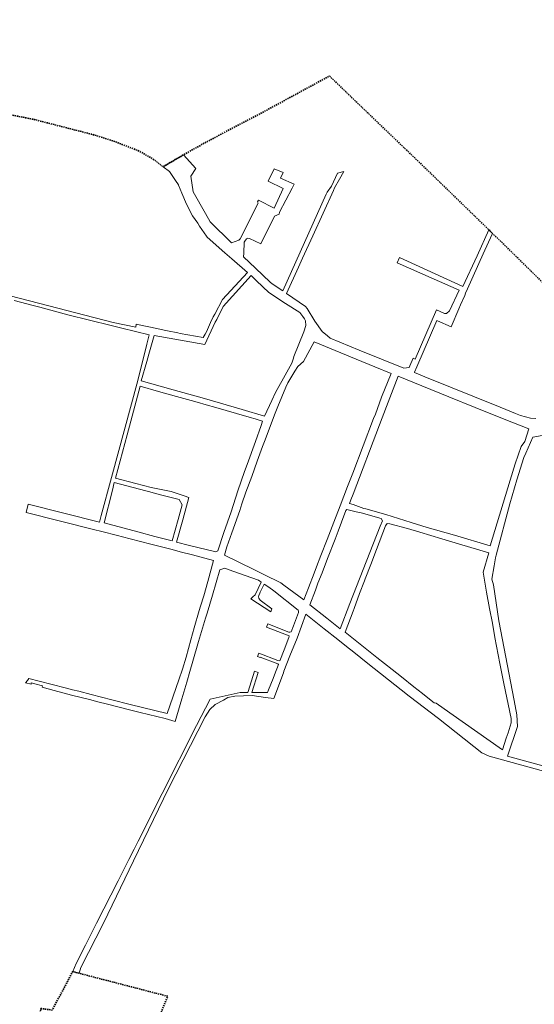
# Model space of a CAD drawing. Header units: metres. Extents: x 5551907 to 5556416, y 5709283 to 5712755.
# Tile 3 of 100: x 5552578 to 5553170, y 5711623 to 5712755. Entities that reach past the tile are written whole.
import ezdxf

# ---------------------------------------------------------------- set-up
doc = ezdxf.new("R2010")
doc.units = ezdxf.units.M
doc.linetypes.add('1.5_1.0', pattern=[2.5, 1.5, -1])

msp = doc.modelspace()

# ---------------------------------------------------------------- linework, layer by layer
at = {"layer": '216-obręb ewidencyjny', "color": 7, "linetype": '1.5_1.0', "lineweight": 35, "flags": 128}
msp.add_lwpolyline([(5551906.74, 5712754.56), (5551935.68, 5712709.68), (5551940.54, 5712696.03), (5551962.79, 5712636.93), (5551963.9, 5712623.98), (5551966.68, 5712611.81), (5551976.05, 5712525.78), (5551976.43, 5712522.34), (5551976.64, 5712520.37), (5551977.01, 5712516.99), (5551977.68, 5712512.21), (5551978.86, 5712504.66), (5551977.54, 5712490.01), (5551974.69, 5712454.77), (5551973.24, 5712438.43), (5551971.14, 5712414.96), (5551967.91, 5712407.09), (5551966.31, 5712404.46), (5551957.99, 5712387.05), (5551952.82, 5712341.33), (5551950.46, 5712320.41), (5551950.41, 5712315), (5551949.11, 5712306.61), (5551945.12, 5712280.97), (5551946.18, 5712248.17), (5551946.46, 5712243.81), (5551946.65, 5712240.76), (5551950.96, 5712173.04), (5551951.19, 5712165.63), (5551961.63, 5712133.67), (5551964.37, 5712109.67), (5551965.93, 5712090.01), (5551966.51, 5712081.34), (5551967.88, 5712057.12), (5551968.4, 5712048.08), (5551969.26, 5712010.48), (5551970.62, 5711989.51), (5551966.76, 5711978.47), (5551965.69, 5711975.39), (5551963.3, 5711965.27), (5552061.23, 5711944.63), (5552065.66, 5711943.17), (5552071.04, 5711941.41), (5552075.55, 5711903.32), (5552193.31, 5711874.46), (5552196.55, 5711872.33), (5552430.77, 5711812.79), (5552390.76, 5711790.34), (5552386.72, 5711777.83), (5552528.77, 5711746.49), (5552528.39, 5711742.51), (5552524.28, 5711698.67), (5552520.9, 5711662.6), (5552517.25, 5711623.5), (5552515.33, 5711603.25), (5552514.23, 5711591.62), (5552548.45, 5711586.27), (5552553.44, 5711585.49), (5552594.64, 5711579.05), (5552602.2, 5711617.95), (5552615.25, 5711616.16), (5552623.01, 5711630.74), (5552624.64, 5711633.81), (5552638.8, 5711660.44), (5552646.36, 5711658.41), (5552748.08, 5711631.97), (5552730.31, 5711588.98), (5552714.87, 5711541.1), (5552679.16, 5711442.78), (5552680.03, 5711429.79), (5552708.66, 5711378.89), (5552732.07, 5711369.95), (5552755.89, 5711371.71), (5552757.83, 5711364.93), (5552771.45, 5711305.07), (5552792.63, 5711262.96), (5552811.69, 5711238.16), (5552823.52, 5711222.08), (5552857.56, 5711200.05), (5552902.55, 5711179.99), (5552911.56, 5711176.56), (5552871.37, 5711055.67), (5553112.55, 5711070.64), (5553187.3, 5711106.28), (5553111.42, 5711242.97), (5553135.72, 5711277.69), (5553140.19, 5711284.18), (5553201.96, 5711255.35), (5553245.53, 5711230.59), (5553303.29, 5711172.41), (5553376.5, 5711175.13), (5553378.92, 5711178.05), (5553390.23, 5711190.28), (5553401.68, 5711184.47), (5553416.14, 5711177.4), (5553448.07, 5711161.33), (5553437.22, 5711126.97), (5553445.65, 5711125.28), (5553470.54, 5711120.23), (5553551.94, 5711103.67), (5553558.31, 5711100.51), (5553601.68, 5711074.75), (5553612.37, 5711075.32), (5553743.73, 5711038.3), (5553882.09, 5711004.3), (5553891.72, 5710994.27), (5553894.7, 5710988.34), (5553912.79, 5710967.66), (5553906.26, 5710957.97), (5553903.3, 5710954.05), (5553892.31, 5710942.26), (5553896.92, 5710899.02), (5553904.73, 5710820.6), (5553911.5, 5710820.71), (5553910.44, 5710845.2), (5553915.76, 5710845.22), (5553986.88, 5710847.87), (5554071.31, 5710851.03), (5554111.41, 5710852.58), (5554114.35, 5710816.96), (5554126.03, 5710817.59), (5554137.12, 5710818.2), (5554148.13, 5710818.8), (5554159.33, 5710819.41), (5554170.28, 5710820.01), (5554182.27, 5710820.66), (5554188.56, 5710821.01), (5554195.96, 5710821.41), (5554216.38, 5710816.21), (5554217.35, 5710816.32), (5554223.66, 5710818.28), (5554227.16, 5710820.02), (5554234.26, 5710822.7), (5554269.43, 5710809.03), (5554272.17, 5710807.96), (5554300.82, 5710796.69), (5554301.44, 5710793.95), (5554304.38, 5710780.98), (5554264.96, 5710757.95), (5554272.17, 5710738.55), (5554288.24, 5710695.38), (5554276.91, 5710687.13), (5554238.16, 5710658.89), (5554178.04, 5710646.86), (5554194.81, 5710573.13), (5554206.09, 5710523.49), (5554153.7, 5710513.41), (5554134.42, 5710494.53), (5554118.35, 5710480.93), (5554090.31, 5710453.78), (5554065.94, 5710439.28), (5554062.65, 5710434.58), (5554056.73, 5710420.22), (5554057.42, 5710394.92), (5554045.86, 5710307.34), (5554045.58, 5710298.8), (5553997.99, 5710189.96), (5553988.95, 5710169.73), (5553986.54, 5710165.23), (5553923.11, 5710094.44), (5553900.25, 5710066.66), (5553889.73, 5710052.42), (5553834, 5709971.52), (5553824.32, 5709950.53), (5553811.61, 5709919.08), (5553786.83, 5709856.14), (5553781.27, 5709841.47), (5553815.31, 5709856.76), (5553838.69, 5709871.16), (5553865.3, 5709892.35), (5553890.41, 5709916.16), (5553903.99, 5709905.87), (5553969.34, 5709853.96), (5554014.76, 5709818.11), (5554023.56, 5709811.16), (5554032.81, 5709803.7), (5554039.9, 5709797.28), (5554051.69, 5709786.68), (5554074.75, 5709765.95), (5554076.16, 5709764.68), (5554137.87, 5709708.96), (5554149.62, 5709698.44), (5554147.11, 5709689.63), (5554139.83, 5709664.15), (5554132.49, 5709638.43), (5554130.29, 5709630.74), (5554172.37, 5709623.65), (5554623.68, 5709547.83), (5554621.43, 5709559.47), (5554614.84, 5709593.51), (5554611.39, 5709625), (5554608.31, 5709640.8), (5554605.07, 5709652.74), (5554621.17, 5709654.39), (5554641.5, 5709658.27), (5554640.74, 5709652.53), (5554667.79, 5709656.98), (5554701.94, 5709646.42), (5554702.25, 5709646.33), (5554879.17, 5709626.54), (5555002.58, 5709615.56), (5555004.95, 5709615.36), (5555014.08, 5709614.94), (5555010.66, 5709588.18), (5555256.15, 5709556.47), (5555232.88, 5709372.07), (5555238.98, 5709371.28), (5555301.07, 5709358.86), (5555372.66, 5709357.89), (5555435.3, 5709351.2), (5555564.77, 5709341.79), (5555566.26, 5709337.27), (5555571.34, 5709320.5), (5555582.95, 5709317.38), (5555851.85, 5709282.91), (5555861.6, 5709399.1), (5555861.33, 5709404.49), (5555861.18, 5709407.27), (5555861.15, 5709409.13), (5555873.84, 5709414.51), (5555889.37, 5709402.53), (5555915.39, 5709412.88), (5555932.96, 5709419.86), (5556021.42, 5709400.5), (5556021.57, 5709499.03), (5556040.15, 5709558.84), (5555982.49, 5709557.86), (5555996.54, 5709679.95), (5555997.36, 5709687.07), (5556196.64, 5709664.46), (5556380.06, 5709643.56), (5556393.92, 5709782.75), (5556397.73, 5709821.11), (5556414.02, 5709984.64), (5556415.84, 5710001), (5556412.13, 5710010.67), (5556346.24, 5710152.21), (5556302.98, 5710228.86), (5556240.82, 5710337.06), (5556212.22, 5710389.67), (5556173.31, 5710460.03), (5556165.22, 5710473.4), (5556139.17, 5710518.75), (5556115.57, 5710555.46), (5556004.52, 5710726.07), (5555990.58, 5710746), (5555977.05, 5710771.37), (5555962.58, 5710796.06), (5555961.65, 5710797.95), (5555946.8, 5710821.97), (5555927, 5710854.35), (5555925.61, 5710856.61), (5555864.93, 5710956.83), (5555861.23, 5710962.62), (5555858.26, 5710967.4), (5555809.63, 5710955.88), (5555755.5, 5710941.2), (5555691.59, 5710929.73), (5555673.88, 5710932.52), (5555640.74, 5710922.93), (5555609.58, 5710913.92), (5555576.79, 5710904.71), (5555570.04, 5710902.81), (5555564.87, 5710901.67), (5555532.52, 5710893.5), (5555511.45, 5710887.48), (5555486.44, 5710880.33), (5555476.11, 5710877.37), (5555473.12, 5710877.41), (5555462.09, 5710874.69), (5555449.46, 5710871.57), (5555437.2, 5710868.54), (5555411.55, 5710861.67), (5555406.79, 5710860.08), (5555353.54, 5710846.08), (5555335.65, 5710843.37), (5555323.17, 5710857.9), (5555318.88, 5710862.1), (5555301.09, 5710879.54), (5555282.13, 5710898.14), (5555269.27, 5710910.78), (5555251.4, 5710928.35), (5555236.12, 5710943.37), (5555214.32, 5710965.09), (5555178.62, 5710999.88), (5555145.1, 5711032.61), (5555118.79, 5711058.71), (5555112.03, 5711065.34), (5555103.03, 5711074.37), (5555087.63, 5711089.8), (5555077.06, 5711099.56), (5555051.69, 5711124.18), (5555033.41, 5711141.94), (5555028.14, 5711147.14), (5555014.37, 5711160.74), (5555011.68, 5711157.93), (5554953.32, 5711095.22), (5554940.91, 5711102.5), (5554866.05, 5711146.37), (5554864.86, 5711146.98), (5554825.95, 5711167.05), (5554800.9, 5711181.43), (5554799.46, 5711193.15), (5554787.74, 5711195.23), (5554772.82, 5711197.89), (5554782.42, 5711251.22), (5554787.02, 5711283.07), (5554790.4, 5711307.35), (5554801.17, 5711374.61), (5554803.59, 5711383.95), (5554812.73, 5711443.34), (5554815.38, 5711447.75), (5554815.98, 5711449.98), (5554819.84, 5711457.96), (5554835.96, 5711485.41), (5554868.23, 5711538.33), (5554872.22, 5711549.08), (5554885.51, 5711603.62), (5554892.98, 5711627.96), (5554893.3, 5711630.02), (5554893.14, 5711634.75), (5554842.44, 5711663.45), (5554807.88, 5711683.02), (5554779.75, 5711698.95), (5554747.89, 5711716.91), (5554744.39, 5711718.95), (5554721.39, 5711723), (5554718.93, 5711723.27), (5554705.68, 5711745.9), (5554695.81, 5711764.93), (5554691, 5711778.42), (5554686.39, 5711792.93), (5554644.92, 5711787.15), (5554632.77, 5711784.66), (5554611.87, 5711781.79), (5554601.86, 5711779.5), (5554596.69, 5711778.46), (5554603.13, 5711711.66), (5554602.31, 5711690.17), (5554598.53, 5711671.94), (5554592.45, 5711683.07), (5554531.63, 5711706.77), (5554505.48, 5711716.54), (5554474.41, 5711729.49), (5554471.16, 5711730.7), (5554469.13, 5711731.78), (5554457.99, 5711737.71), (5554442.27, 5711751.37), (5554432.69, 5711766.22), (5554411.03, 5711802.71), (5554406.15, 5711812.36), (5554370.99, 5711868.63), (5554312.64, 5711928.21), (5554284.21, 5711957.24), (5554242.25, 5712013.8), (5554214.59, 5712030.78), (5554179.42, 5712048.21), (5554174.4, 5712052.38), (5554190.23, 5712080.18), (5554217.92, 5712109.05), (5554194.36, 5712113.52), (5554177.1, 5712116.9), (5554154.69, 5712122.26), (5554141.36, 5712126.8), (5554111.47, 5712136.91), (5554098.74, 5712131.7), (5554088.89, 5712134.95), (5554084.65, 5712136.48), (5554027.83, 5712091.29), (5554017.37, 5712091.65), (5554002.92, 5712094.15), (5553999.14, 5712094.7), (5553995.36, 5712095.26), (5553976.24, 5712098.05), (5553930.41, 5712102.03), (5553920.18, 5712102.68), (5553892.68, 5712104.88), (5553882.15, 5712105.23), (5553861.37, 5712105.68), (5553840.31, 5712105.9), (5553828.49, 5712105.94), (5553817.66, 5712106.74), (5553813.66, 5712106.2), (5553807.97, 5712105.44), (5553794.2, 5712103.67), (5553791.22, 5712103.72), (5553787.86, 5712105.28), (5553773, 5712107.24), (5553760.27, 5712110.81), (5553713.18, 5712128.28), (5553695.05, 5712135.09), (5553665.26, 5712146.31), (5553628.99, 5712160.53), (5553564.67, 5712186.49), (5553534.14, 5712198.82), (5553518.43, 5712205.16), (5553505.71, 5712214.16), (5553495.82, 5712224.58), (5553481.62, 5712239.14), (5553468.97, 5712250.25), (5553450.65, 5712266.03), (5553448.17, 5712267.36), (5553444.61, 5712269.26), (5553440.93, 5712272.68), (5553442.36, 5712276.17), (5553455.73, 5712309.61), (5553455.17, 5712345), (5553457.06, 5712360.13), (5553444.38, 5712363.28), (5553416.07, 5712369.75), (5553371.59, 5712377.73), (5553365.52, 5712379.06), (5553357.77, 5712381.05), (5553350.17, 5712382.88), (5553335.96, 5712385.91), (5553289.54, 5712395.8), (5553276.49, 5712404.49), (5553273.17, 5712406.7), (5553227.36, 5712429.23), (5553223.38, 5712423.92), (5553216.33, 5712416.46), (5553204.66, 5712427.44), (5553132.13, 5712498.74), (5553121.66, 5712508.64), (5553117.41, 5712513.03), (5553042.65, 5712585.55), (5553022.89, 5712604.48), (5552963.96, 5712661.02), (5552934.07, 5712689.85), (5552862.16, 5712650.74), (5552794.89, 5712615.29), (5552774.36, 5712603.87), (5552766.19, 5712599.27), (5552742.66, 5712585.51), (5552733.37, 5712592.97), (5552719.14, 5712601.36), (5552716, 5712603.21), (5552692.7, 5712612.37), (5552685.34, 5712615.26), (5552660.63, 5712622.83), (5552594.35, 5712639.86), (5552559.62, 5712646.76), (5552547.59, 5712648.92), (5552524.93, 5712652.89), (5552520.89, 5712653.6), (5552515.96, 5712654.06), (5552454.49, 5712666.37), (5552417.98, 5712673.55), (5552383.17, 5712682.71), (5552343.62, 5712693.86), (5552323.55, 5712696.7), (5552313.45, 5712698.93), (5552313.06, 5712696.58), (5552117.89, 5712724.5), (5552113.14, 5712725.18)], close=True, dxfattribs=at)
at = {"layer": '218-kontur użytku gruntowego', "color": 3, "linetype": 'CONTINUOUS', "lineweight": 18, "flags": 128}
for points in [[(5552766.19, 5712599.27), (5552742.66, 5712585.51)], [(5552780.39, 5712583.38), (5552766.19, 5712599.27)], [(5552742.66, 5712585.51), (5552749.92, 5712580.16)], [(5552774.63, 5712574.8), (5552780.39, 5712583.38)], [(5552870.45, 5712583.09), (5552863.59, 5712569.08)], [(5552880.75, 5712578.89), (5552870.45, 5712583.09)], [(5552749.92, 5712580.16), (5552756.96, 5712569.73)], [(5552756.96, 5712569.73), (5552760.25, 5712564.85)], [(5552777.29, 5712556.81), (5552774.63, 5712574.8)], [(5552863.59, 5712569.08), (5552880.89, 5712560.57)], [(5552877.84, 5712572.59), (5552880.75, 5712578.89)], [(5552893.37, 5712565.49), (5552877.84, 5712572.59)], [(5552943.41, 5712578.13), (5552936.49, 5712563.22)], [(5552939.98, 5712561.42), (5552945.59, 5712571.2)], [(5552950.57, 5712579.88), (5552943.41, 5712578.13)], [(5552945.59, 5712571.2), (5552950.57, 5712579.88)], [(5552760.25, 5712564.85), (5552760.58, 5712564.52)], [(5552760.58, 5712564.52), (5552764.41, 5712555.28)], [(5552880.89, 5712560.57), (5552870.48, 5712537.87)], [(5552876.6, 5712533.18), (5552891.26, 5712560.95)], [(5552891.26, 5712560.95), (5552893.37, 5712565.49)], [(5552914.82, 5712506.06), (5552938.6, 5712558.37)], [(5552936.49, 5712563.22), (5552931.58, 5712556.35)], [(5552938.6, 5712558.37), (5552939.98, 5712561.42)], [(5552764.41, 5712555.28), (5552769.7, 5712542.52)], [(5552791.66, 5712531.81), (5552777.29, 5712556.81)], [(5552852.38, 5712547.27), (5552851.22, 5712545.27)], [(5552870.48, 5712537.87), (5552852.38, 5712547.27)], [(5552930.41, 5712553.95), (5552880.34, 5712442.71)], [(5552931.58, 5712556.35), (5552930.41, 5712553.95)], [(5552769.7, 5712542.52), (5552776.54, 5712529)], [(5552852.01, 5712543.71), (5552831.53, 5712502.56)], [(5552851.22, 5712545.27), (5552852.01, 5712543.71)], [(5552776.54, 5712529), (5552782.53, 5712520.71)], [(5552796.86, 5712522.37), (5552791.66, 5712531.81)], [(5552855.23, 5712496.81), (5552870.75, 5712528.61)], [(5552870.75, 5712528.61), (5552876.08, 5712530.98)], [(5552876.08, 5712530.98), (5552876.6, 5712533.18)], [(5552782.53, 5712520.71), (5552784.53, 5712517.2)], [(5552784.53, 5712517.2), (5552792.52, 5712505.88)], [(5552821.47, 5712497.89), (5552796.86, 5712522.37)], [(5553117.41, 5712513.03), (5553103.75, 5712482.98)], [(5553121.66, 5712508.64), (5553117.41, 5712513.03)], [(5552589.09, 5712431.57), (5552311.04, 5712502.87)], [(5552792.52, 5712505.88), (5552793.54, 5712504.43)], [(5552793.54, 5712504.43), (5552813.91, 5712486.64)], [(5552831.53, 5712502.56), (5552829.87, 5712500.99)], [(5552836.64, 5712499.8), (5552838.57, 5712502.53)], [(5552838.57, 5712502.53), (5552840.17, 5712503.37)], [(5552840.17, 5712503.37), (5552842.06, 5712503.1)], [(5552842.06, 5712503.1), (5552855.23, 5712496.81)], [(5552903.04, 5712480.43), (5552914.82, 5712506.06)], [(5553116.95, 5712498.7), (5553121.66, 5712508.64)], [(5552829.87, 5712500.99), (5552821.47, 5712497.89)], [(5552835.41, 5712486.34), (5552836.01, 5712498.9)], [(5552836.01, 5712498.9), (5552836.64, 5712499.8)], [(5553110.83, 5712485.25), (5553116.95, 5712498.7)], [(5552813.91, 5712486.64), (5552821.85, 5712479.7)], [(5552821.85, 5712479.7), (5552839.81, 5712463.96)], [(5552835.21, 5712481.89), (5552835.41, 5712486.34)], [(5552849.17, 5712468.8), (5552835.21, 5712481.89)], [(5552898.59, 5712470.08), (5552903.04, 5712480.43)], [(5553014.7, 5712481.2), (5553011.95, 5712475.05)], [(5553087.51, 5712447.93), (5553014.7, 5712481.2)], [(5553103.75, 5712482.98), (5553087.51, 5712447.93)], [(5553092.71, 5712445.05), (5553110.83, 5712485.25)], [(5552865.77, 5712452.98), (5552849.17, 5712468.8)], [(5552884.8, 5712439.69), (5552898.59, 5712470.08)], [(5553011.95, 5712475.05), (5553050.99, 5712457.85)], [(5552839.81, 5712463.96), (5552810.91, 5712432.85)], [(5552811.73, 5712424.79), (5552843.84, 5712460.51)], [(5552843.84, 5712460.51), (5552850.25, 5712454.39)], [(5553050.99, 5712457.85), (5553083.04, 5712443.73)], [(5552850.25, 5712454.39), (5552864.15, 5712441.15)], [(5552868.02, 5712451.11), (5552865.77, 5712452.98)], [(5552880.34, 5712442.71), (5552868.02, 5712451.11)], [(5553090.62, 5712440.15), (5553092.71, 5712445.05)], [(5552864.15, 5712441.15), (5552883.34, 5712428.52)], [(5552906.44, 5712424.7), (5552884.8, 5712439.69)], [(5553083.04, 5712443.73), (5553072.25, 5712419.84)], [(5553084.87, 5712426.71), (5553089.57, 5712437.7)], [(5553089.57, 5712437.7), (5553090.62, 5712440.15)], [(5552571.29, 5712431.78), (5552593.14, 5712425.99)], [(5552685.43, 5712406.66), (5552589.09, 5712431.57)], [(5552593.14, 5712425.99), (5552600.95, 5712424.15)], [(5552600.95, 5712424.15), (5552632.99, 5712415.15)], [(5552810.91, 5712432.85), (5552802.06, 5712416.02)], [(5552804.35, 5712410.12), (5552811.73, 5712424.79)], [(5552883.34, 5712428.52), (5552883.66, 5712428.32)], [(5552883.66, 5712428.32), (5552899.88, 5712417.83)], [(5552908.34, 5712422.47), (5552906.44, 5712424.7)], [(5552917.22, 5712408.19), (5552908.34, 5712422.47)], [(5553074.13, 5712401.52), (5553082.91, 5712422.11)], [(5553082.91, 5712422.11), (5553084.87, 5712426.71)], [(5552632.99, 5712415.15), (5552683.12, 5712402.89)], [(5552800.46, 5712412.97), (5552797.09, 5712406.52)], [(5552802.06, 5712416.02), (5552800.46, 5712412.97)], [(5552899.88, 5712417.83), (5552903.25, 5712413.42)], [(5552903.25, 5712413.42), (5552905.18, 5712410.83)], [(5552905.18, 5712410.83), (5552906.37, 5712408.33)], [(5553057.02, 5712420.9), (5553032.73, 5712364.42)], [(5553066.21, 5712416.8), (5553057.02, 5712420.9)], [(5553068.79, 5712416.96), (5553066.21, 5712416.8)], [(5553072.25, 5712419.84), (5553068.79, 5712416.96)], [(5552683.12, 5712402.89), (5552695.34, 5712399.96)], [(5552711.26, 5712401.32), (5552685.43, 5712406.66)], [(5552695.34, 5712399.96), (5552726.55, 5712392.47)], [(5552711.72, 5712404.63), (5552711.26, 5712401.32)], [(5552722.31, 5712402.31), (5552711.72, 5712404.63)], [(5552728.2, 5712401.03), (5552722.31, 5712402.31)], [(5552738.96, 5712398.68), (5552728.2, 5712401.03)], [(5552790.65, 5712381.09), (5552802.68, 5712406.81)], [(5552797.09, 5712406.52), (5552792.62, 5712395.77)], [(5552802.68, 5712406.81), (5552804.35, 5712410.12)], [(5552906.75, 5712402.88), (5552904.69, 5712395.92)], [(5552906.37, 5712408.33), (5552906.75, 5712402.88)], [(5552925.72, 5712396.31), (5552917.22, 5712408.19)], [(5553034.57, 5712355.42), (5553057.37, 5712408.76)], [(5553057.37, 5712408.76), (5553058.38, 5712408.33)], [(5553058.38, 5712408.33), (5553074.13, 5712401.52)], [(5552726.55, 5712392.47), (5552723.88, 5712381.73)], [(5552726.23, 5712369.91), (5552732.43, 5712391.5)], [(5552732.43, 5712391.5), (5552790.65, 5712381.09)], [(5552743.86, 5712397.61), (5552738.96, 5712398.68)], [(5552747.69, 5712396.86), (5552743.86, 5712397.61)], [(5552759.55, 5712394.54), (5552747.69, 5712396.86)], [(5552762.22, 5712393.92), (5552759.55, 5712394.54)], [(5552788.78, 5712389.35), (5552762.22, 5712393.92)], [(5552791.15, 5712392.95), (5552788.78, 5712389.35)], [(5552792.62, 5712395.77), (5552791.15, 5712392.95)], [(5552904.69, 5712395.92), (5552892.95, 5712367.38)], [(5552931.63, 5712391.16), (5552925.72, 5712396.31)], [(5552934.78, 5712388.65), (5552931.63, 5712391.16)], [(5552968.15, 5712374.6), (5552934.78, 5712388.65)], [(5552723.88, 5712381.73), (5552713.51, 5712339.99)], [(5552904.04, 5712361.7), (5552916.42, 5712384.43)], [(5552916.42, 5712384.43), (5552971.26, 5712361.59)], [(5552723.86, 5712361.62), (5552726.23, 5712369.91)], [(5552892.83, 5712365.55), (5552890.85, 5712359.84)], [(5552892.95, 5712367.38), (5552892.83, 5712365.55)], [(5553019.59, 5712353.85), (5552968.15, 5712374.6)], [(5553030.31, 5712365.37), (5553026.36, 5712356.6)], [(5553032.73, 5712364.42), (5553030.31, 5712365.37)], [(5552717.54, 5712339.5), (5552723.86, 5712361.62)], [(5552890.85, 5712359.84), (5552885.09, 5712349.49)], [(5552894.35, 5712350.58), (5552897.77, 5712356.03)], [(5552897.77, 5712356.03), (5552904.04, 5712361.7)], [(5552971.26, 5712361.59), (5552994.56, 5712352.02)], [(5553025.53, 5712354.75), (5553019.59, 5712353.85)], [(5553026.36, 5712356.6), (5553025.53, 5712354.75)], [(5553032.01, 5712349.44), (5553034.57, 5712355.42)], [(5552885.09, 5712349.49), (5552872, 5712325.88)], [(5552886.03, 5712337), (5552894.35, 5712350.58)], [(5553004.86, 5712347.8), (5552994, 5712320.71)], [(5552994.56, 5712352.02), (5552996.53, 5712351.22)], [(5552996.53, 5712351.22), (5553004.86, 5712347.8)], [(5552999.47, 5712309.99), (5553013.04, 5712344.82)], [(5553013.04, 5712344.82), (5553029.81, 5712338.01)], [(5553031.82, 5712348.99), (5553032.01, 5712349.44)], [(5553043.76, 5712344.16), (5553031.82, 5712348.99)], [(5553130.18, 5712309.1), (5553043.76, 5712344.16)], [(5552713.51, 5712339.99), (5552683.32, 5712228.16)], [(5552705.66, 5712293.03), (5552716.24, 5712333.44)], [(5552716.24, 5712333.44), (5552737.48, 5712327.36)], [(5552754.37, 5712329.02), (5552717.54, 5712339.5)], [(5552874.76, 5712310), (5552884.01, 5712332.15)], [(5552884.01, 5712332.15), (5552886.03, 5712337)], [(5553029.81, 5712338.01), (5553071.4, 5712320.88)], [(5552737.48, 5712327.36), (5552758.01, 5712321.54)], [(5552790.39, 5712319.29), (5552754.37, 5712329.02)], [(5552758.01, 5712321.54), (5552779.37, 5712315.63)], [(5552872, 5712325.88), (5552867.73, 5712316.66)], [(5552994, 5712320.71), (5552986.86, 5712301.2)], [(5553071.4, 5712320.88), (5553101.72, 5712308.73)], [(5552779.37, 5712315.63), (5552794.88, 5712311.22)], [(5552833.67, 5712306.51), (5552790.39, 5712319.29)], [(5552794.88, 5712311.22), (5552800.6, 5712309.6)], [(5552800.6, 5712309.6), (5552841.57, 5712297.7)], [(5552867.73, 5712316.66), (5552859.49, 5712298.87)], [(5552870.66, 5712300.32), (5552874.76, 5712310)], [(5552991.56, 5712288.98), (5552999.47, 5712309.99)], [(5553101.72, 5712308.73), (5553136.93, 5712294.62)], [(5553147.87, 5712301.88), (5553130.18, 5712309.1)], [(5552859.49, 5712298.87), (5552833.67, 5712306.51)], [(5552841.57, 5712297.7), (5552842.91, 5712297.31)], [(5552859.97, 5712271.75), (5552870.66, 5712300.32)], [(5552986.86, 5712301.2), (5552984.86, 5712296.01)], [(5553153.89, 5712299.74), (5553147.87, 5712301.88)], [(5553165.13, 5712296.65), (5553153.89, 5712299.74)], [(5552701.34, 5712277.26), (5552705.66, 5712293.03)], [(5552842.91, 5712297.31), (5552848.58, 5712295.66)], [(5552848.58, 5712295.66), (5552853.19, 5712294.32)], [(5552855.4, 5712288.05), (5552849.03, 5712269.89)], [(5552853.19, 5712294.32), (5552857.13, 5712293.18)], [(5552857.13, 5712293.18), (5552855.4, 5712288.05)], [(5552984.86, 5712296.01), (5552960.75, 5712233.34)], [(5552961.13, 5712209.3), (5552991.56, 5712288.98)], [(5553136.93, 5712294.62), (5553163.31, 5712284.26)], [(5553171.52, 5712296.26), (5553165.13, 5712296.65)], [(5552695.93, 5712257.39), (5552701.34, 5712277.26)], [(5553163.31, 5712284.26), (5553158.77, 5712269.56)], [(5553159.92, 5712256.35), (5553167.77, 5712274.85)], [(5553167.77, 5712274.85), (5553199.74, 5712280.45)], [(5552849.03, 5712269.89), (5552839.31, 5712243.4)], [(5552851.08, 5712247.24), (5552857.06, 5712263.95)], [(5552857.06, 5712263.95), (5552859.97, 5712271.75)], [(5553154.67, 5712263.84), (5553147.43, 5712243.99)], [(5553158.77, 5712269.56), (5553154.67, 5712263.84)], [(5552687.84, 5712227.75), (5552695.93, 5712257.39)], [(5553157.71, 5712251.44), (5553159.92, 5712256.35)], [(5552839.31, 5712243.4), (5552836.46, 5712235.16)], [(5552844.92, 5712229.62), (5552851.08, 5712247.24)], [(5553147.43, 5712243.99), (5553142.03, 5712225.43)], [(5553149.54, 5712225.64), (5553157.71, 5712251.44)], [(5552836.46, 5712235.16), (5552828.83, 5712213.07)], [(5552838.01, 5712211.38), (5552844.92, 5712229.62)], [(5552960.75, 5712233.34), (5552954.88, 5712218.07)], [(5552683.32, 5712228.16), (5552671.61, 5712184.63)], [(5552684.56, 5712213.7), (5552686.61, 5712222.47)], [(5552686.61, 5712222.47), (5552722.95, 5712213.04)], [(5552711.53, 5712221.47), (5552687.84, 5712227.75)], [(5552728.83, 5712216.92), (5552711.53, 5712221.47)], [(5553142.03, 5712225.43), (5553118.87, 5712149.68)], [(5553141.3, 5712197.88), (5553149.54, 5712225.64)], [(5552675.02, 5712176.04), (5552684.56, 5712213.7)], [(5552722.95, 5712213.04), (5552726.12, 5712212.21)], [(5552726.12, 5712212.21), (5552739.89, 5712208.47)], [(5552732.75, 5712216.12), (5552728.83, 5712216.92)], [(5552752.13, 5712212.18), (5552732.75, 5712216.12)], [(5552739.89, 5712208.47), (5552745.93, 5712206.83)], [(5552752.98, 5712211.9), (5552752.13, 5712212.18)], [(5552766.77, 5712207.27), (5552752.98, 5712211.9)], [(5552772.29, 5712205.34), (5552766.77, 5712207.27)], [(5552828.83, 5712213.07), (5552820.83, 5712188.9)], [(5552833.38, 5712197.99), (5552838.01, 5712211.38)], [(5552950.58, 5712207.06), (5552946.2, 5712195.69)], [(5552954.88, 5712218.07), (5552950.58, 5712207.06)], [(5552958.52, 5712202.47), (5552961.13, 5712209.3)], [(5552587.6, 5712197.82), (5552585.29, 5712188.18)], [(5552669.53, 5712176.89), (5552587.6, 5712197.82)], [(5552745.93, 5712206.83), (5552761.13, 5712203.12)], [(5552764.49, 5712197.04), (5552759.95, 5712180.2)], [(5552761.13, 5712203.12), (5552764.49, 5712197.04)], [(5552765.26, 5712179.5), (5552772.29, 5712205.34)], [(5552830.79, 5712190.52), (5552833.38, 5712197.99)], [(5552946.2, 5712195.69), (5552939.08, 5712177.06)], [(5552957, 5712198.54), (5552958.52, 5712202.47)], [(5552961.34, 5712197.16), (5552957, 5712198.54)], [(5552973.68, 5712192.82), (5552961.34, 5712197.16)], [(5553125.64, 5712139.03), (5553141.3, 5712197.88)], [(5552585.29, 5712188.18), (5552662.73, 5712168.68)], [(5552671.61, 5712184.63), (5552669.53, 5712176.89)], [(5552820.83, 5712188.9), (5552812.63, 5712165.29)], [(5552821.74, 5712164.68), (5552830.79, 5712190.52)], [(5552947.98, 5712177.17), (5552953.05, 5712190.48)], [(5552953.05, 5712190.48), (5552954.1, 5712191.68)], [(5552954.1, 5712191.68), (5552964.59, 5712189.05)], [(5552964.59, 5712189.05), (5552970.53, 5712187.57)], [(5552970.53, 5712187.57), (5552993.58, 5712181.24)], [(5552975.92, 5712192.15), (5552973.68, 5712192.82)], [(5552998.87, 5712185.61), (5552975.92, 5712192.15)], [(5553028.03, 5712176.67), (5552998.87, 5712185.61)], [(5552713.61, 5712165.83), (5552675.02, 5712176.04)], [(5552759.95, 5712180.2), (5552753.28, 5712155.52)], [(5552758.2, 5712154.01), (5552765.26, 5712179.5)], [(5552939.08, 5712177.06), (5552931.48, 5712157.13)], [(5552944, 5712166.74), (5552947.98, 5712177.17)], [(5552994.91, 5712178.43), (5552992.47, 5712172.27)], [(5552993.58, 5712181.24), (5552994.91, 5712178.43)], [(5552998.51, 5712172.66), (5553000.58, 5712175.27)], [(5553000.58, 5712175.27), (5553003.42, 5712174.92)], [(5553003.42, 5712174.92), (5553023.77, 5712169.54)], [(5553046.5, 5712170.97), (5553028.03, 5712176.67)], [(5552662.73, 5712168.68), (5552672.08, 5712166.29)], [(5552672.08, 5712166.29), (5552690.22, 5712161.62)], [(5552690.22, 5712161.62), (5552690.4, 5712161.57)], [(5552690.4, 5712161.57), (5552696.21, 5712160.09)], [(5552733.33, 5712160.57), (5552713.61, 5712165.83)], [(5552812.63, 5712165.29), (5552805.63, 5712143.98)], [(5552816.15, 5712148.5), (5552821.74, 5712164.68)], [(5552940.47, 5712157.49), (5552944, 5712166.74)], [(5552992.47, 5712172.27), (5552980.55, 5712142.23)], [(5552988.24, 5712145.53), (5552998.51, 5712172.66)], [(5553023.77, 5712169.54), (5553038.12, 5712165.3)], [(5553038.12, 5712165.3), (5553063.22, 5712157.87)], [(5553077.77, 5712161.99), (5553046.5, 5712170.97)], [(5553118.87, 5712149.68), (5553077.77, 5712161.99)], [(5552696.21, 5712160.09), (5552704.84, 5712157.86)], [(5552704.84, 5712157.86), (5552728.73, 5712151.7)], [(5552728.73, 5712151.7), (5552753.12, 5712145.41)], [(5552753.28, 5712155.52), (5552733.33, 5712160.57)], [(5552772.98, 5712150.34), (5552758.2, 5712154.01)], [(5552803.32, 5712142.78), (5552772.98, 5712150.34)], [(5552931.48, 5712157.13), (5552924.18, 5712138.62)], [(5552931.83, 5712135.16), (5552940.47, 5712157.49)], [(5553063.22, 5712157.87), (5553082.44, 5712152.08)], [(5553082.44, 5712152.08), (5553117.2, 5712141.62)], [(5552753.12, 5712145.41), (5552762.28, 5712143.05)], [(5552762.28, 5712143.05), (5552776.54, 5712139.3)], [(5552776.54, 5712139.3), (5552800.79, 5712132.93)], [(5552805.63, 5712143.98), (5552803.32, 5712142.78)], [(5552813.42, 5712139.16), (5552816.15, 5712148.5)], [(5552847, 5712122.46), (5552813.42, 5712139.16)], [(5552980.55, 5712142.23), (5552965.16, 5712103.09)], [(5552981.6, 5712128.3), (5552988.24, 5712145.53)], [(5553117.2, 5712141.62), (5553110.65, 5712119.42)], [(5553125, 5712135.85), (5553125.64, 5712139.03)], [(5552800.79, 5712132.93), (5552794.04, 5712108.91)], [(5552924.18, 5712138.62), (5552919.16, 5712125.51)], [(5552925.5, 5712118.79), (5552931.83, 5712135.16)], [(5552975.28, 5712111.95), (5552981.6, 5712128.3)], [(5553123.43, 5712126.74), (5553125, 5712135.85)], [(5552799.69, 5712093.17), (5552807.99, 5712122.3)], [(5552807.99, 5712122.3), (5552813.71, 5712123.93)], [(5552813.71, 5712123.93), (5552822.87, 5712120.71)], [(5552822.87, 5712120.71), (5552852.32, 5712110.34)], [(5552858.53, 5712116.72), (5552847, 5712122.46)], [(5552878.16, 5712107.2), (5552858.53, 5712116.72)], [(5552916.46, 5712118.46), (5552909.9, 5712101.36)], [(5552919.16, 5712125.51), (5552916.46, 5712118.46)], [(5552920.86, 5712106.72), (5552925.5, 5712118.79)], [(5553110.65, 5712119.42), (5553114.71, 5712096.6)], [(5553120.97, 5712111.51), (5553123.43, 5712126.74)], [(5552794.04, 5712108.91), (5552789.4, 5712092.36)], [(5552855.51, 5712108.09), (5552848.78, 5712093.55)], [(5552852.32, 5712110.34), (5552854.16, 5712108.99)], [(5552854.16, 5712108.99), (5552855.23, 5712108.28)], [(5552855.23, 5712108.28), (5552855.51, 5712108.09)], [(5552856.66, 5712101.28), (5552858.79, 5712105.87)], [(5552858.79, 5712105.87), (5552864.22, 5712102.2)], [(5552881.49, 5712104.74), (5552878.16, 5712107.2)], [(5552917.86, 5712098.94), (5552920.86, 5712106.72)], [(5552968.65, 5712094.84), (5552974.32, 5712109.5)], [(5552974.32, 5712109.5), (5552975.28, 5712111.95)], [(5553122.61, 5712105.09), (5553120.97, 5712111.51)], [(5553128.76, 5712063.49), (5553122.61, 5712105.09)], [(5552852.84, 5712092.52), (5552853.95, 5712095.19)], [(5552853.95, 5712095.19), (5552854.52, 5712096.57)], [(5552854.52, 5712096.57), (5552856.66, 5712101.28)], [(5552864.22, 5712102.2), (5552870.24, 5712098.12)], [(5552870.24, 5712098.12), (5552897.93, 5712075.85)], [(5552904.64, 5712087.65), (5552881.49, 5712104.74)], [(5552909.9, 5712101.36), (5552904.64, 5712087.65)], [(5552911.46, 5712081.87), (5552917.86, 5712098.94)], [(5552965.16, 5712103.09), (5552957.6, 5712083.42)], [(5552962.36, 5712077.79), (5552968.65, 5712094.84)], [(5553114.71, 5712096.6), (5553118.21, 5712077.61)], [(5552789.4, 5712092.36), (5552785.75, 5712080.42)], [(5552793.22, 5712072.4), (5552799.69, 5712093.17)], [(5552846.77, 5712091.96), (5552843.68, 5712089)], [(5552843.68, 5712089), (5552866.75, 5712073.83)], [(5552847.98, 5712092.64), (5552846.77, 5712091.96)], [(5552848.78, 5712093.55), (5552847.98, 5712092.64)], [(5552852.52, 5712091.01), (5552852.84, 5712092.52)], [(5552852.89, 5712089.51), (5552852.52, 5712091.01)], [(5552853.52, 5712088.45), (5552852.89, 5712089.51)], [(5552854.51, 5712087.48), (5552853.52, 5712088.45)], [(5552867.65, 5712077.21), (5552854.51, 5712087.48)], [(5552957.6, 5712083.42), (5552946.52, 5712054.5)], [(5552784.17, 5712075.28), (5552778.64, 5712055.52)], [(5552785.75, 5712080.42), (5552784.17, 5712075.28)], [(5552791.45, 5712066.7), (5552793.22, 5712072.4)], [(5552866.75, 5712073.83), (5552867.65, 5712077.21)], [(5552898.33, 5712073.06), (5552892.65, 5712057.81)], [(5552896.77, 5712043.61), (5552906.98, 5712071.12)], [(5552897.93, 5712075.85), (5552898.55, 5712074.49)], [(5552898.55, 5712074.49), (5552898.33, 5712073.06)], [(5552906.98, 5712071.12), (5552928.14, 5712054.39)], [(5552930.96, 5712066.65), (5552911.46, 5712081.87)], [(5552952.11, 5712050.48), (5552961.23, 5712074.78)], [(5552961.23, 5712074.78), (5552962.36, 5712077.79)], [(5553118.21, 5712077.61), (5553121.4, 5712060.74)], [(5552783.52, 5712039.81), (5552791.45, 5712066.7)], [(5552863.05, 5712060.07), (5552861.53, 5712056.4)], [(5552887.38, 5712050.53), (5552863.05, 5712060.07)], [(5552946.52, 5712054.5), (5552930.96, 5712066.65)], [(5553121.4, 5712060.74), (5553124.37, 5712044.48)], [(5553146.52, 5711972.1), (5553128.76, 5712063.49)], [(5552778.64, 5712055.52), (5552774.79, 5712041.75)], [(5552861.53, 5712056.4), (5552887.53, 5712046.24)], [(5552888.42, 5712050.43), (5552887.38, 5712050.53)], [(5552890.03, 5712050.8), (5552888.42, 5712050.43)], [(5552892.65, 5712057.81), (5552890.03, 5712050.8)], [(5552928.14, 5712054.39), (5552943.63, 5712042.16)], [(5552975, 5712032.18), (5552952.11, 5712050.48)], [(5552774.79, 5712041.75), (5552769.15, 5712021.98)], [(5552777.09, 5712017.07), (5552783.52, 5712039.81)], [(5552887.24, 5712044.49), (5552881.86, 5712030.29)], [(5552887.79, 5712045.78), (5552887.24, 5712044.49)], [(5552887.53, 5712046.24), (5552887.79, 5712045.78)], [(5552888.47, 5712023.28), (5552896.77, 5712043.61)], [(5552943.63, 5712042.16), (5552955.45, 5712032.72)], [(5553124.37, 5712044.48), (5553130.1, 5712014.69)], [(5552852.69, 5712026.36), (5552851.48, 5712022.44)], [(5552874.86, 5712017.82), (5552852.69, 5712026.36)], [(5552881.86, 5712030.29), (5552877.02, 5712017.52)], [(5552955.45, 5712032.72), (5552958.57, 5712030.23)], [(5552958.57, 5712030.23), (5552962.09, 5712027.42)], [(5552962.09, 5712027.42), (5552978.22, 5712014.61)], [(5552988.72, 5712021.4), (5552975, 5712032.18)], [(5552769.15, 5712021.98), (5552765.18, 5712008.11)], [(5552773.6, 5712005.43), (5552777.09, 5712017.07)], [(5552851.48, 5712022.44), (5552854.31, 5712021.34)], [(5552854.31, 5712021.34), (5552854.45, 5712021.96)], [(5552854.45, 5712021.96), (5552874.71, 5712014.14)], [(5552877.02, 5712017.52), (5552874.86, 5712017.82)], [(5552881.71, 5712005.59), (5552888.47, 5712023.28)], [(5552978.22, 5712014.61), (5553016.49, 5711984.26)], [(5553006.05, 5712007.5), (5552988.72, 5712021.4)], [(5553130.1, 5712014.69), (5553134.56, 5711991.52)], [(5552765.18, 5712008.11), (5552760.85, 5711995.62)], [(5552769.95, 5711993.24), (5552773.6, 5712005.43)], [(5552844.8, 5711981.19), (5552852.02, 5712004.11)], [(5552847.92, 5712005.69), (5552846.3, 5712000.6)], [(5552852.02, 5712004.11), (5552847.92, 5712005.69)], [(5552870.06, 5711974.15), (5552881.04, 5712003.75)], [(5552875.49, 5712013.43), (5552870.79, 5712001.36)], [(5552874.71, 5712014.14), (5552875.49, 5712013.43)], [(5552881.04, 5712003.75), (5552881.71, 5712005.59)], [(5553016.77, 5711999.35), (5553006.05, 5712007.5)], [(5552586.92, 5711994.85), (5552584.3, 5711992.38)], [(5552584.3, 5711992.38), (5552591.02, 5711990.59)], [(5552588.34, 5711997.25), (5552586.92, 5711994.85)], [(5552600.25, 5711994.26), (5552588.34, 5711997.25)], [(5552591.02, 5711990.59), (5552591.16, 5711992.43)], [(5552591.16, 5711992.43), (5552595.35, 5711991.26)], [(5552630, 5711986.56), (5552600.25, 5711994.26)], [(5552760.85, 5711995.62), (5552747.39, 5711956.9)], [(5552764.21, 5711974.1), (5552769.95, 5711993.24)], [(5552846.3, 5712000.6), (5552840.11, 5711981.2)], [(5552869.23, 5711997.46), (5552864, 5711984.43)], [(5552870.79, 5712001.36), (5552869.23, 5711997.46)], [(5553031.05, 5711987.69), (5553016.77, 5711999.35)], [(5552595.35, 5711991.26), (5552604.14, 5711988.79)], [(5552604.14, 5711988.79), (5552603.59, 5711987.18)], [(5552603.59, 5711987.18), (5552617.49, 5711983.45)], [(5552617.49, 5711983.45), (5552637.48, 5711978.31)], [(5552638.62, 5711984.33), (5552630, 5711986.56)], [(5552645.75, 5711982.54), (5552638.62, 5711984.33)], [(5552660.1, 5711978.93), (5552645.75, 5711982.54)], [(5552831.49, 5711981.21), (5552807.22, 5711975.8)], [(5552840.11, 5711981.2), (5552831.49, 5711981.21)], [(5552862.81, 5711981.18), (5552844.8, 5711981.19)], [(5552864, 5711984.43), (5552862.81, 5711981.18)], [(5553016.49, 5711984.26), (5553025.62, 5711977.02)], [(5553040.9, 5711979.87), (5553031.05, 5711987.69)], [(5553134.56, 5711991.52), (5553143.19, 5711951.22)], [(5552637.48, 5711978.31), (5552658.13, 5711973.01)], [(5552658.13, 5711973.01), (5552664.87, 5711971.29)], [(5552683.65, 5711972.85), (5552660.1, 5711978.93)], [(5552664.87, 5711971.29), (5552666.03, 5711970.98)], [(5552666.03, 5711970.98), (5552680.18, 5711967.34)], [(5552704.73, 5711967.35), (5552683.65, 5711972.85)], [(5552756.49, 5711948.02), (5552764.21, 5711974.1)], [(5552796.87, 5711973.49), (5552781.3, 5711943.08)], [(5552807.22, 5711975.8), (5552796.87, 5711973.49)], [(5552802.43, 5711967.25), (5552812.18, 5711972.32)], [(5552812.18, 5711972.32), (5552817.21, 5711975.46)], [(5552817.21, 5711975.46), (5552825.22, 5711977.16)], [(5552825.22, 5711977.16), (5552835.1, 5711977.54)], [(5552835.1, 5711977.54), (5552845.2, 5711977.92)], [(5552845.2, 5711977.92), (5552860.54, 5711975.59)], [(5552860.54, 5711975.59), (5552870.06, 5711974.15)], [(5553025.62, 5711977.02), (5553059.48, 5711951.14)], [(5553041.25, 5711979.61), (5553040.9, 5711979.87)], [(5553054.4, 5711969.23), (5553041.25, 5711979.61)], [(5553056.58, 5711968.94), (5553054.4, 5711969.23)], [(5553149.68, 5711955.5), (5553146.52, 5711972.1)], [(5552680.18, 5711967.34), (5552702.42, 5711961.81)], [(5552702.42, 5711961.81), (5552716.36, 5711958.34)], [(5552747.39, 5711956.9), (5552704.73, 5711967.35)], [(5552716.36, 5711958.34), (5552745.17, 5711951.15)], [(5552790.99, 5711953.28), (5552796.35, 5711961.79)], [(5552796.35, 5711961.79), (5552802.43, 5711967.25)], [(5553072.46, 5711957.83), (5553056.58, 5711968.94)], [(5552745.17, 5711951.15), (5552756.49, 5711948.02)], [(5552748.79, 5711870.89), (5552790.99, 5711953.28)], [(5553059.48, 5711951.14), (5553109.28, 5711911.79)], [(5553133.13, 5711915.38), (5553072.46, 5711957.83)], [(5553143.19, 5711951.22), (5553143.1, 5711946.47)], [(5553150.27, 5711942.07), (5553149.68, 5711955.5)], [(5552781.3, 5711943.08), (5552741.49, 5711865.04)], [(5553138.98, 5711907.89), (5553150.27, 5711942.07)], [(5553143.1, 5711946.47), (5553139.58, 5711934.88)], [(5553137.35, 5711928.79), (5553133.13, 5711915.38)], [(5553139.58, 5711934.88), (5553137.35, 5711928.79)], [(5553109.28, 5711911.79), (5553117.75, 5711908.14)], [(5553117.75, 5711908.14), (5553252.71, 5711870.83)], [(5553291.37, 5711866.35), (5553138.98, 5711907.89)], [(5552708.6, 5711787.68), (5552748.79, 5711870.89)], [(5552741.49, 5711865.04), (5552714.07, 5711810.18)], [(5552709.39, 5711800.95), (5552703.36, 5711789.06)], [(5552714.07, 5711810.18), (5552709.39, 5711800.95)], [(5552703.36, 5711789.06), (5552690.93, 5711764.52)], [(5552674.36, 5711715.97), (5552708.6, 5711787.68)], [(5552690.93, 5711764.52), (5552666.18, 5711715.97)], [(5552648.3, 5711664.95), (5552674.36, 5711715.97)], [(5552664.69, 5711712.87), (5552655.06, 5711693.77)], [(5552666.18, 5711715.97), (5552664.69, 5711712.87)], [(5552653.51, 5711690.71), (5552642.93, 5711669.75)], [(5552655.06, 5711693.77), (5552653.51, 5711690.71)], [(5552642.93, 5711669.75), (5552638.8, 5711660.44)], [(5552646.36, 5711658.41), (5552648.3, 5711664.95)], [(5552638.8, 5711660.44), (5552646.36, 5711658.41)]]:
    msp.add_lwpolyline(points, dxfattribs=at)

doc.saveas('drawing.dxf')
